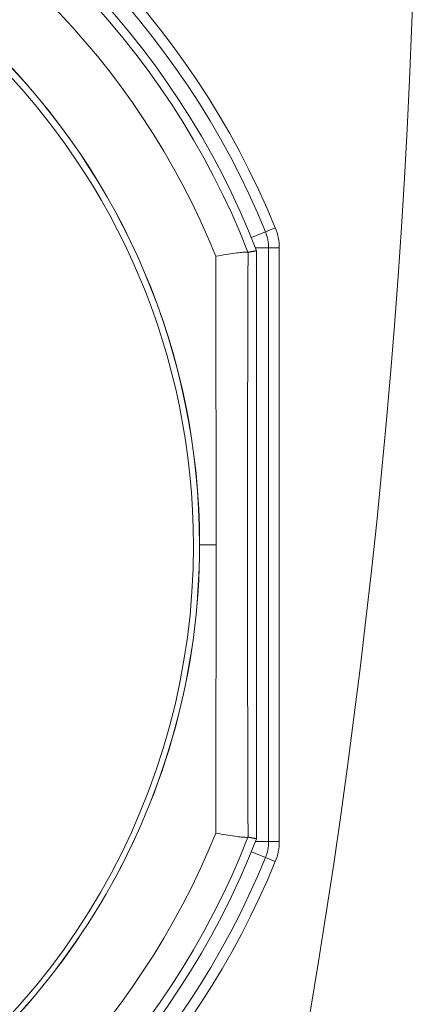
# Model space of a CAD drawing. Header units: centimetres. Extents: x -122 to 72759, y 3298 to 43172.
# Tile 150 of 243: x 30478.3 to 30480.2, y 17226.63 to 17231.27. Entities that reach past the tile are written whole.
import ezdxf
from ezdxf import colors
from ezdxf.entities.mleader import LeaderData, LeaderLine
from ezdxf.math import Vec2, Vec3

# ---------------------------------------------------------------- set-up
doc = ezdxf.new("R2010")
doc.units = ezdxf.units.CM
doc.header["$MEASUREMENT"] = 0
doc.layers.get('0').update_dxf_attribs({"lineweight": 5})
doc.layers.add('IS_ARMATURA', color=7, linetype='Continuous', lineweight=9)
doc.layers.add('IS_INSTAL GAZ_Opis', color=7, linetype='Continuous', lineweight=5)
doc.styles.add('Arial-sanit', font='arial.ttf')

# ---------------------------------------------------------------- blocks, each defined once
blk = doc.blocks.new('G$CD5DA571F')
at = {"color": 0, "linetype": 'Continuous', "lineweight": 0}
for p, q in [((1.434, 36.745), (29.429, 36.745)), ((1.434, 36.245), (1.434, 36.745)), ((29.429, 36.245), (29.429, 36.745)), ((0.677, 36.097), (0.488, 36.559)), ((1.434, 36.245), (29.429, 36.245)), ((1.434, 35.624), (1.434, 36.245)), ((29.429, 35.624), (29.429, 36.245)), ((30.186, 36.097), (30.375, 36.559)), ((0.949, 35.43), (0.677, 36.097)), ((29.913, 35.43), (30.186, 36.097)), ((1.564, 35.675), (29.298, 35.675)), ((15.431, 32.991), (15.431, 33.766)), ((15.431, 32.986), (15.431, 32.991))]:
    blk.add_line(p, q, dxfattribs=at)
blk.add_circle((-21, 1), 174.337)
at = {"color": 0, "linetype": 'Continuous', "lineweight": 0, "extrusion": (0, 1.83697e-16, -1)}
for centre, radius, start, end in [((23.069, -321.505), 374.1, 94.24859, 106.59384), ((23.069, -321.505), 374.065, 94.24883, 106.59384), ((-1.434, 34.245), 2.5, 67.7705, 90), ((-29.429, 34.245), 2.5, 90, 112.2295), ((-15.431, -0.005), 39.5, 22.2295, 67.7705), ((-1.434, 34.245), 2, 67.7705, 90), ((-29.429, 34.245), 2, 90, 112.2295), ((-15.431, -0.005), 39.5, 112.2295, 155.6985), ((-15.431, -0.005), 39, 22.2295, 67.7705), ((-15.431, -0.005), 39, 112.2295, 157.3801), ((-15.431, -0.005), 38.28, 21.2387, 68.7613), ((-15.431, -0.005), 38.28, 111.2387, 158.7613), ((-15.431, -0.005), 36.395, 21.9469, 68.0531), ((-15.431, -0.005), 36.395, 111.9469, 158.0531)]:
    blk.add_arc(centre, radius, start, end, dxfattribs=at)
at = {"color": 0, "linetype": 'Continuous', "lineweight": 0}
for centre, radius, start, end in [((-23.069, -321.505), 364.768, 77.53227, 100.90383), ((15.431, -0.005), 37.876, 111.3545, 158.6455), ((15.431, -0.005), 37.876, 21.3545, 68.6455), ((15.431, -0.005), 32.995, 90, 270), ((15.431, -0.005), 32.991, 90, 270), ((15.431, -0.005), 32.995, 270, 90), ((15.431, -0.005), 32.991, 270, 90), ((15.48, 0), 32.7, 90, 270), ((15.48, 0), 32.7, 270, 90)]:
    blk.add_arc(centre, radius, start, end, dxfattribs=at)
for points, degree in [([(1.64, 35.273), (1.602, 35.473), (1.564, 35.675)], 2), ([(29.298, 35.675), (29.261, 35.473), (29.223, 35.273)], 2), ([(1.829, 33.753), (1.795, 33.919), (1.746, 34.244), (1.68, 34.662), (1.641, 34.988), (1.626, 35.202), (1.632, 35.262), (1.639, 35.271)], 3), ([(29.034, 33.753), (29.068, 33.92), (29.117, 34.244), (29.183, 34.662), (29.222, 34.988), (29.237, 35.201), (29.231, 35.262), (29.223, 35.271)], 3)]:
    blk.add_open_spline(points, degree=degree, dxfattribs=at)
for points, knots in [([(1.64, 35.273), (1.64, 35.272), (1.64, 35.272), (1.64, 35.272), (1.64, 35.271), (1.639, 35.271)], [0.000000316, 0.000000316, 0.000000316, 0.000000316, 0.001958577, 0.001958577, 0.003915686, 0.003915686, 0.003915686, 0.003915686]), ([(1.64, 35.273), (3.881, 35.265), (6.132, 35.258), (8.396, 35.254), (9.555, 35.251), (10.717, 35.25), (11.884, 35.249), (13.051, 35.247), (14.221, 35.247), (15.393, 35.247), (16.565, 35.247), (17.738, 35.247), (18.908, 35.249), (20.078, 35.25), (21.245, 35.251), (22.411, 35.254), (24.688, 35.258), (26.958, 35.265), (29.223, 35.273)], [0, 0, 0, 0, 0.247, 0.247, 0.247, 0.3735, 0.3735, 0.3735, 0.5, 0.5, 0.5, 0.6265, 0.6265, 0.6265, 0.753, 0.753, 0.753, 1, 1, 1, 1]), ([(29.224, 35.271), (29.223, 35.271), (29.223, 35.272), (29.223, 35.272), (29.223, 35.272), (29.223, 35.273)], [0.000001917, 0.000001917, 0.000001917, 0.000001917, 0.001959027, 0.001959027, 0.00391729, 0.00391729, 0.00391729, 0.00391729]), ([(15.431, 33.766), (15.418, 33.766), (14.214, 33.766), (11.825, 33.765), (7.292, 33.761), (3.97, 33.756), (1.829, 33.753)], [0, 0, 0, 0, 0.002817, 0.262396, 0.521975, 1, 1, 1, 1]), ([(29.034, 33.753), (26.87, 33.756), (23.519, 33.761), (18.977, 33.765), (16.608, 33.766), (15.431, 33.766)], [0, 0, 0, 0, 0.480889, 0.74186, 1, 1, 1, 1])]:
    blk.add_open_spline(points, degree=3, knots=knots, dxfattribs=at)
blk = doc.blocks.new('_Closed')
at = {"color": 0, "linetype": 'ByBlock', "lineweight": -2}
for p, q in [((-1, 0.16667), (0, 0)), ((-1, 0.16667), (-1, -0.16667)), ((0, 0), (-1, -0.16667)), ((0, 0), (-1, 0))]:
    blk.add_line(p, q, dxfattribs=at)

msp = doc.modelspace()

# ---------------------------------------------------------------- block references
at = {"layer": 'IS_ARMATURA', "xscale": 0.1, "yscale": 0.1, "zscale": 0.1, "rotation": 270.0000000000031}
msp.add_blockref('G$CD5DA571F', (30475.84418, 17230.33668), dxfattribs=at)

# ---------------------------------------------------------------- leaders
at = {"layer": 'IS_INSTAL GAZ_Opis'}
ml = msp.add_multileader_mtext('Standard', dxfattribs=at)
ml.set_content('{\\fArial Narrow|b0|i0|c238|p34;Kanał nawiewny "Z"  %%c 1\\FAaa.shx|c238;\x81\\fArial Narrow|b0|i0|c238|p34;2,5 cm, \\Pzewn. kratka+2,0 m nad ziemią\\Pzakończony nie niżej \\Pniż 30 cm nad posadzką}', color=256, style='Arial-sanit')
ml.set_leader_properties(color=256, linetype='ByLayer', lineweight=-1)
ml.set_arrow_properties(name='CLOSED')
ml.build(insert=Vec2(0, 0))
ml.multileader.update_dxf_attribs({"text_left_attachment_type": 6, "text_right_attachment_type": 6, "arrow_head_size": 5})
ctx = ml.context
ctx.base_point, ctx.char_height, ctx.arrow_head_size, ctx.plane_origin = Vec3(30289.70064, 17549.8276), 15, 5, Vec3(30834.38378, 18013.07144)
ctx.left_attachment, ctx.right_attachment = 6, 6
notes = []
notes.append((ctx, [(0, (1, 1, 0), (30547.937, 17549.8276), (-1, 0), 8, [(0, [(30465.7128, 17398.76117)], 0, [])])]))
ctx.mtext.insert, ctx.mtext.defined_height, ctx.mtext.flow_direction = Vec3(30291.70064, 17569.72869), 36, 5
for ctx, leaders in notes:
    for number, flags, end, landing, length, lines in leaders:
        leader = LeaderData()
        leader.index, (leader.has_last_leader_line, leader.has_dogleg_vector, leader.attachment_direction) = number, flags
        leader.last_leader_point, leader.dogleg_vector, leader.dogleg_length = Vec3(end), Vec3(landing), length
        for number, points, colour, breaks in lines:
            line = LeaderLine()
            line.index, line.vertices, line.color, line.breaks = number, Vec3.list(points), colors.encode_raw_color(colour), breaks
            leader.lines.append(line)
        ctx.leaders.append(leader)

doc.saveas('drawing.dxf')
